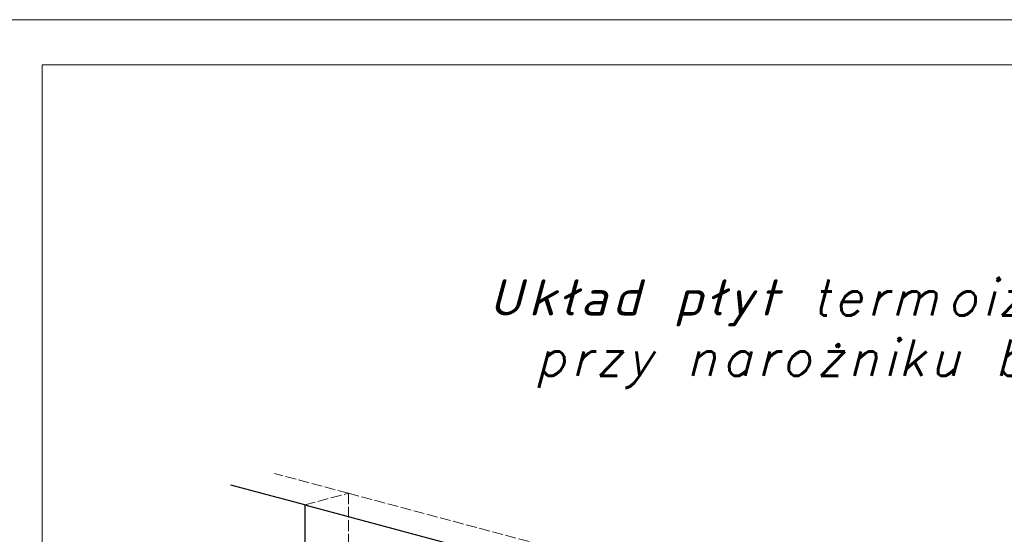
# Model space of a CAD drawing. Header units: millimetres. Extents: x 0 to 152651, y 46550 to 81081.
# Tile 89 of 109: x 146376 to 147466, y 74571 to 75141. Entities that reach past the tile are written whole.
import ezdxf

# ---------------------------------------------------------------- set-up
doc = ezdxf.new("R2010")
doc.units = ezdxf.units.MM
doc.linetypes.add('ACAD_ISO02W100', pattern=[15, 12, -3])
for name, color, linetype, lineweight in [('cienka', 3, 'Continuous', 18), ('linia', 100, 'Continuous', 25), ('przerywa', 100, 'ACAD_ISO02W100', 5)]:
    doc.layers.add(name, color=color, linetype=linetype, lineweight=lineweight)
doc.styles.add('tekst', font='segoeui.ttf', dxfattribs={"height": 20})

msp = doc.modelspace()

# ---------------------------------------------------------------- linework, layer by layer
at = {"layer": 'cienka'}
for p, q in [((146351.116, 75141.419), (148451.116, 75141.419)), ((146351.116, 75141.419), (148451.116, 75141.419)), ((146401.116, 72221.419), (146401.116, 75091.419)), ((146401.116, 75091.419), (148401.116, 75091.419)), ((146401.116, 72221.419), (146401.116, 75091.419))]:
    msp.add_line(p, q, dxfattribs=at)
at = {"layer": 'linia'}
for q in [(146609.655, 74625.833), (147174.505, 74474.482), (146691.542, 74353.891)]:
    msp.add_line((146691.542, 74603.891), q, dxfattribs=at)
at = {"layer": 'przerywa', "linetype": 'ACAD_ISO02W100'}
for p, q in [((146739.838, 74616.832), (146657.952, 74638.774)), ((146691.542, 74603.891), (146739.838, 74616.832)), ((146739.838, 74616.832), (147406.327, 74438.247)), ((146739.838, 74616.832), (146739.838, 74366.832))]:
    msp.add_line(p, q, dxfattribs=at)

# ---------------------------------------------------------------- texts
at = {"layer": 'cienka', "color": 7, "linetype": 'Continuous', "insert": (146730.783, 74853.699), "char_height": 40, "width": 1596.05359, "attachment_point": 1, "style": 'tekst'}
msp.add_mtext('\\A1;\\pxi4.1215;{\\Fromans|c238;\\Q15;\\T1.2;Układ płyt termoizolacyjnych \\P\\pi5.41425;przy narożniku budynku\\H1.0315x; }', dxfattribs=at)

doc.saveas('drawing.dxf')
